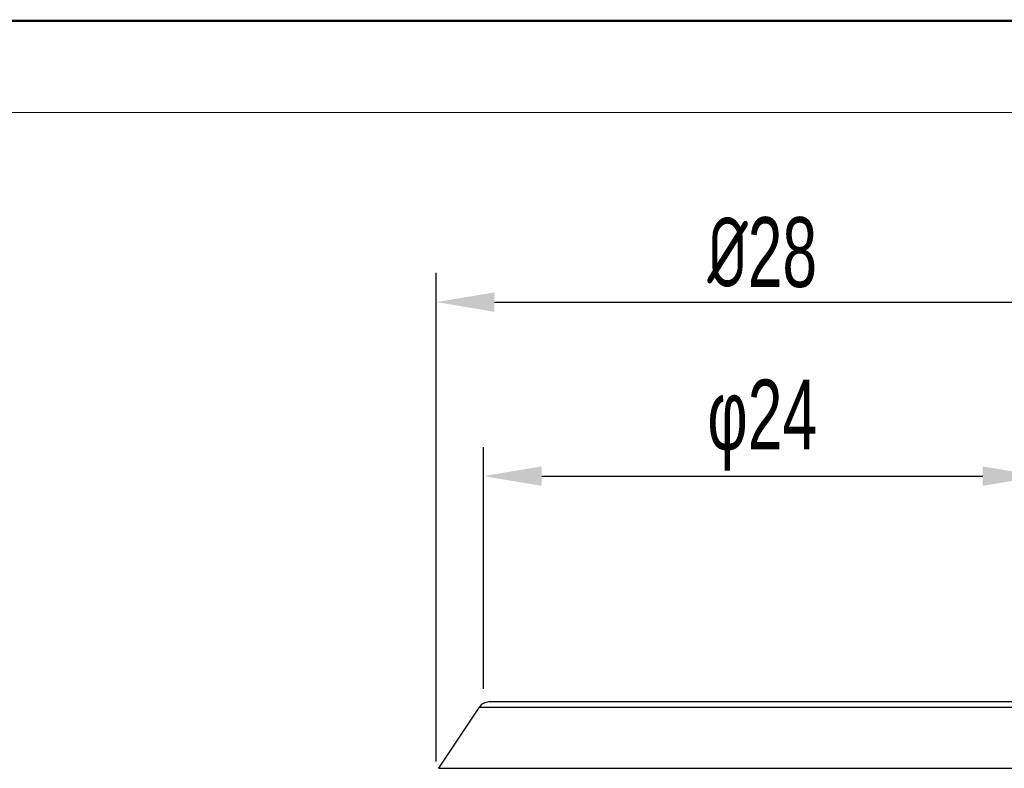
# Model space of a CAD drawing. Header units: inches. Extents: x 174632 to 174866, y 105824 to 105989.
# Tile 7 of 14: x 174678 to 174720, y 105957 to 105989. Entities that reach past the tile are written whole.
import ezdxf

# ---------------------------------------------------------------- set-up
doc = ezdxf.new("R2010")
doc.units = ezdxf.units.IN
doc.layers.add('20', color=7, linetype='Continuous', true_color=0xffffff)
doc.layers.add('实线层', color=7, linetype='Continuous', lineweight=25)
doc.styles.add('标准', font='txt', dxfattribs={"width": 0.667})
doc.dimstyles.new('对齐', dxfattribs={"dimtxt": 3, "dimasz": 2.5, "dimexe": 1.25, "dimexo": 0.625, "dimtad": 1, "dimdsep": 46, "dimtxsty": '标准', "dimcen": 2.5, "dimclrd": 3, "dimclre": 3, "dimclrt": 3, "dimadec": 0, "dimazin": 0, "dimtfac": 1, "dimtmove": 0, "dimatfit": 3, "dimfxl": 1, "dimarcsym": 0})

# ---------------------------------------------------------------- blocks, each defined once
blk = doc.blocks.new('*D10')
at = {"color": 3, "lineweight": -2, "transparency": 16777216}
for p, q in [((174695.502, 105957.155), (174695.502, 105978.14)), ((174723.502, 105957.155), (174723.502, 105978.14)), ((174698.002, 105976.89), (174721.002, 105976.89))]:
    blk.add_line(p, q, dxfattribs=at)
at = {"color": 3, "transparency": 16777216}
for points in [[(174698.002, 105977.306), (174698.002, 105976.473), (174695.502, 105976.89)], [(174721.002, 105977.306), (174721.002, 105976.473), (174723.502, 105976.89)]]:
    blk.add_solid(points, dxfattribs=at)
at = {"layer": 'Defpoints', "color": 0, "transparency": 16777216}
for p in [(174723.502, 105976.89), (174695.502, 105956.53), (174723.502, 105956.53)]:
    blk.add_point(p, dxfattribs=at)
at = {"color": 3, "lineweight": 18, "transparency": 16777216, "insert": (174709.502, 105979.015), "char_height": 3, "attachment_point": 5, "style": '标准'}
blk.add_mtext('{\\fISOCPEUR|b0|i0|c134|p34;%%C}28', dxfattribs=at)
blk = doc.blocks.new('*D11')
at = {"color": 3, "lineweight": -2, "transparency": 16777216}
for p, q in [((174697.533, 105960.278), (174697.533, 105970.664)), ((174721.47, 105960.278), (174721.47, 105970.664)), ((174700.033, 105969.414), (174718.97, 105969.414))]:
    blk.add_line(p, q, dxfattribs=at)
at = {"color": 3, "transparency": 16777216}
for points in [[(174700.033, 105969.831), (174700.033, 105968.997), (174697.533, 105969.414)], [(174718.97, 105969.831), (174718.97, 105968.997), (174721.47, 105969.414)]]:
    blk.add_solid(points, dxfattribs=at)
at = {"layer": 'Defpoints', "color": 0, "transparency": 16777216}
for p in [(174721.47, 105969.414), (174697.533, 105959.653), (174721.47, 105959.653)]:
    blk.add_point(p, dxfattribs=at)
at = {"color": 3, "lineweight": 18, "transparency": 16777216, "insert": (174709.502, 105971.606), "char_height": 3, "attachment_point": 5, "style": '标准'}
blk.add_mtext('φ24', dxfattribs=at)

msp = doc.modelspace()

# ---------------------------------------------------------------- linework, layer by layer
at = {"color": 7, "linetype": 'Continuous', "lineweight": 13}
msp.add_lwpolyline([(174631.84878, 105988.96766, 0.10225, 0.10225, 0), (174865.45645, 105988.96766, 0.10225, 0.10225, 0)], format="xyseb", dxfattribs=at)
at = {"layer": '20', "color": 7}
for p, q in [((174697.35336, 105959.48909), (174695.60256, 105956.8629)), ((174697.35336, 105959.48909), (174721.65022, 105959.48909)), ((174721.2342, 105959.71174), (174697.76938, 105959.71174)), ((174695.60256, 105956.8629), (174723.40102, 105956.8629))]:
    msp.add_line(p, q, dxfattribs=at)
msp.add_arc((174697.76938, 105959.21174), 0.5, 90, 146.309932, dxfattribs=at)
at = {"layer": '实线层', "lineweight": 13}
msp.add_line((174645.86983, 105985.03487), (174861.52366, 105985.03487), dxfattribs=at)

# ---------------------------------------------------------------- dimensions: what is measured, and where the dimension line sits
at = {"color": 3, "lineweight": 18}
for base, p1, p2, text, picture, middle in [((174723.50179, 105976.88964), (174695.50179, 105956.53008), (174723.50179, 105956.53008), '{\\fISOCPEUR|b0|i0|c134|p34;%%C}<>', '*D10', (174709.50179, 105979.01464)), ((174721.47013, 105969.41417), (174697.53345, 105959.65258), (174721.47013, 105959.65258), 'φ24', '*D11', (174709.50179, 105971.60621))]:
    dim = msp.add_linear_dim(base=base, p1=p1, p2=p2, text=text, dimstyle='对齐', dxfattribs=at)
    dim.commit()
    dim.dimension.update_dxf_attribs({"geometry": picture, "text_midpoint": middle})

doc.saveas('drawing.dxf')
